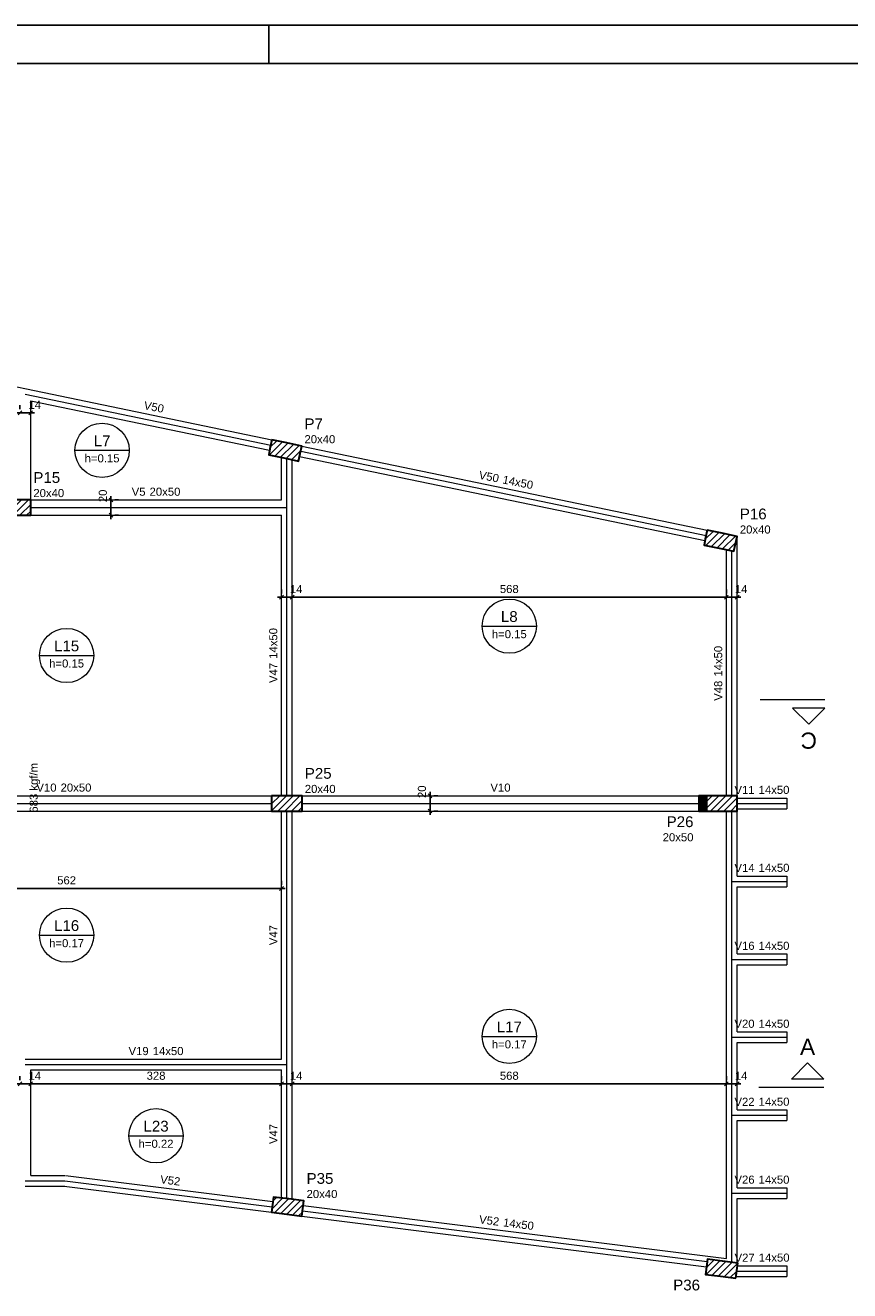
# Model space of a CAD drawing. Header units: millimetres. Extents: x 10 to 1250, y -62 to 528.
# Tile 161 of 193: x 81 to 103, y 224 to 257. Entities that reach past the tile are written whole.
import ezdxf

# ---------------------------------------------------------------- set-up
doc = ezdxf.new("R2010")
doc.units = ezdxf.units.MM
doc.header["$LTSCALE"] = 0.05
doc.linetypes.add('DOT', pattern=[6.35, 0, -6.35])
for name, color, linetype, lineweight in [('FO-Cargas de parede', 15, 'Continuous', 5), ('FO-Cortes', 9, 'Continuous', 5), ('FO-Cotas', 5, 'Continuous', 5), ('FO-Eixos', 5, 'Continuous', 5), ('FO-Hachura pilar que morre', 106, 'Continuous', 5), ('FO-Hachura pilar que passa', 19, 'Continuous', 5), ('FO-Pilares', 4, 'Continuous', 30), ('FO-Textos das lajes', 3, 'Continuous', 20), ('FO-Textos das vigas', 7, 'Continuous', 5), ('FO-Textos dos pilares', 7, 'Continuous', 5), ('FO-Vigas', 7, 'Continuous', 5)]:
    doc.layers.add(name, color=color, linetype=linetype, lineweight=lineweight)
doc.layers.add('FOLHA_PADRÃO', color=7, linetype='Continuous')
doc.styles.add('Arial', font='arial.ttf')
doc.styles.get("Standard").update_dxf_attribs({"font": 'arial.ttf'})
doc.dimstyles.new('UM_50.000000', dxfattribs={"dimtxt": 0.18, "dimasz": 0.1, "dimexe": 0.1, "dimexo": 0.2, "dimgap": 0.1, "dimtad": 1, "dimdec": 1, "dimlfac": 50, "dimzin": 0, "dimdsep": 46, "dimtxsty": 'Standard', "dimblk": 'OBLIQUE', "dimcen": 0.09, "dimdle": 0.1, "dimadec": 1, "dimazin": 2, "dimtfac": 1, "dimtdec": 1, "dimtofl": 0, "dimtmove": 0, "dimatfit": 3, "dimldrblk": 'OBLIQUE', "dimfxl": 1, "dimtolj": 1, "dimarcsym": 1})
pattern_1 = [(45, (-3.85811, 597.30727), (-0.088388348, 0.088388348), [])]

# ---------------------------------------------------------------- blocks, each defined once
blk = doc.blocks.new('_Oblique')
at = {"color": 0, "linetype": 'ByBlock', "lineweight": -2}
blk.add_line((-0.5, -0.5), (0.5, 0.5), dxfattribs=at)
blk = doc.blocks.new('*D432')
at = {"layer": 'Defpoints', "color": 0, "transparency": 16777216}
for p in [(81.305, 229.53), (81.585, 229.53), (81.585, 229.53)]:
    blk.add_point(p, dxfattribs=at)
at = {"layer": 'FO-Cotas', "color": 0, "lineweight": -2, "transparency": 16777216}
for p, q in [((81.205, 229.53), (81.685, 229.53)), ((81.305, 229.73), (81.305, 229.63)), ((81.585, 229.73), (81.585, 229.63))]:
    blk.add_line(p, q, dxfattribs=at)
at = {"layer": 'FO-Cotas', "color": 0, "lineweight": -2, "transparency": 16777216, "xscale": 0.1, "yscale": 0.1, "zscale": 0.1, "rotation": 180}
blk.add_blockref('_Oblique', (81.305, 229.53), dxfattribs=at)
at = {"layer": 'FO-Cotas', "color": 0, "lineweight": -2, "transparency": 16777216, "xscale": 0.1, "yscale": 0.1, "zscale": 0.1}
blk.add_blockref('_Oblique', (81.585, 229.53), dxfattribs=at)
at = {"layer": 'FO-Cotas', "transparency": 16777216, "insert": (81.691, 229.742), "char_height": 0.2118, "attachment_point": 5, "rotation": 0.0057, "style": 'Arial'}
blk.add_mtext('\\A1;14', dxfattribs=at)
blk = doc.blocks.new('*D433')
at = {"layer": 'Defpoints', "color": 0, "transparency": 16777216}
for p in [(81.585, 229.53), (88.145, 229.53), (88.145, 229.53)]:
    blk.add_point(p, dxfattribs=at)
at = {"layer": 'FO-Cotas', "color": 0, "lineweight": -2, "transparency": 16777216}
for p, q in [((81.485, 229.53), (88.245, 229.53)), ((81.585, 229.73), (81.585, 229.63)), ((88.145, 229.73), (88.145, 229.63))]:
    blk.add_line(p, q, dxfattribs=at)
at = {"layer": 'FO-Cotas', "color": 0, "lineweight": -2, "transparency": 16777216, "xscale": 0.1, "yscale": 0.1, "zscale": 0.1, "rotation": 180}
blk.add_blockref('_Oblique', (81.585, 229.53), dxfattribs=at)
at = {"layer": 'FO-Cotas', "color": 0, "lineweight": -2, "transparency": 16777216, "xscale": 0.1, "yscale": 0.1, "zscale": 0.1}
blk.add_blockref('_Oblique', (88.145, 229.53), dxfattribs=at)
at = {"layer": 'FO-Cotas', "transparency": 16777216, "insert": (84.865, 229.742), "char_height": 0.2118, "attachment_point": 5, "rotation": 0.0057, "style": 'Arial'}
blk.add_mtext('\\A1;328', dxfattribs=at)
blk = doc.blocks.new('*D434')
at = {"layer": 'Defpoints', "color": 0, "transparency": 16777216}
for p in [(88.145, 229.53), (88.425, 229.53), (88.425, 229.53)]:
    blk.add_point(p, dxfattribs=at)
at = {"layer": 'FO-Cotas', "color": 0, "lineweight": -2, "transparency": 16777216}
for p, q in [((88.045, 229.53), (88.525, 229.53)), ((88.145, 229.73), (88.145, 229.63)), ((88.425, 229.73), (88.425, 229.63))]:
    blk.add_line(p, q, dxfattribs=at)
at = {"layer": 'FO-Cotas', "color": 0, "lineweight": -2, "transparency": 16777216, "xscale": 0.1, "yscale": 0.1, "zscale": 0.1, "rotation": 180}
blk.add_blockref('_Oblique', (88.145, 229.53), dxfattribs=at)
at = {"layer": 'FO-Cotas', "color": 0, "lineweight": -2, "transparency": 16777216, "xscale": 0.1, "yscale": 0.1, "zscale": 0.1}
blk.add_blockref('_Oblique', (88.425, 229.53), dxfattribs=at)
at = {"layer": 'FO-Cotas', "transparency": 16777216, "insert": (88.531, 229.742), "char_height": 0.2118, "attachment_point": 5, "rotation": 0.0057, "style": 'Arial'}
blk.add_mtext('\\A1;14', dxfattribs=at)
blk = doc.blocks.new('*D435')
at = {"layer": 'Defpoints', "color": 0, "transparency": 16777216}
for p in [(88.425, 229.53), (99.785, 229.53), (99.785, 229.53)]:
    blk.add_point(p, dxfattribs=at)
at = {"layer": 'FO-Cotas', "color": 0, "lineweight": -2, "transparency": 16777216}
for p, q in [((88.325, 229.53), (99.885, 229.53)), ((88.425, 229.73), (88.425, 229.63)), ((99.785, 229.73), (99.785, 229.63))]:
    blk.add_line(p, q, dxfattribs=at)
at = {"layer": 'FO-Cotas', "color": 0, "lineweight": -2, "transparency": 16777216, "xscale": 0.1, "yscale": 0.1, "zscale": 0.1, "rotation": 180}
blk.add_blockref('_Oblique', (88.425, 229.53), dxfattribs=at)
at = {"layer": 'FO-Cotas', "color": 0, "lineweight": -2, "transparency": 16777216, "xscale": 0.1, "yscale": 0.1, "zscale": 0.1}
blk.add_blockref('_Oblique', (99.785, 229.53), dxfattribs=at)
at = {"layer": 'FO-Cotas', "transparency": 16777216, "insert": (94.105, 229.742), "char_height": 0.2118, "attachment_point": 5, "rotation": 0.0057, "style": 'Arial'}
blk.add_mtext('\\A1;568', dxfattribs=at)
blk = doc.blocks.new('*D436')
at = {"layer": 'Defpoints', "color": 0, "transparency": 16777216}
for p in [(99.785, 229.53), (100.065, 229.53), (100.065, 229.53)]:
    blk.add_point(p, dxfattribs=at)
at = {"layer": 'FO-Cotas', "color": 0, "lineweight": -2, "transparency": 16777216}
for p, q in [((99.685, 229.53), (100.165, 229.53)), ((99.785, 229.73), (99.785, 229.63)), ((100.065, 229.73), (100.065, 229.63))]:
    blk.add_line(p, q, dxfattribs=at)
at = {"layer": 'FO-Cotas', "color": 0, "lineweight": -2, "transparency": 16777216, "xscale": 0.1, "yscale": 0.1, "zscale": 0.1, "rotation": 180}
blk.add_blockref('_Oblique', (99.785, 229.53), dxfattribs=at)
at = {"layer": 'FO-Cotas', "color": 0, "lineweight": -2, "transparency": 16777216, "xscale": 0.1, "yscale": 0.1, "zscale": 0.1}
blk.add_blockref('_Oblique', (100.065, 229.53), dxfattribs=at)
at = {"layer": 'FO-Cotas', "transparency": 16777216, "insert": (100.171, 229.742), "char_height": 0.2118, "attachment_point": 5, "rotation": 0.0057, "style": 'Arial'}
blk.add_mtext('\\A1;14', dxfattribs=at)
blk = doc.blocks.new('*D443')
at = {"layer": 'Defpoints', "color": 0, "transparency": 16777216}
for p in [(76.905, 234.644), (88.145, 234.644), (88.145, 234.644)]:
    blk.add_point(p, dxfattribs=at)
at = {"layer": 'FO-Cotas', "color": 0, "lineweight": -2, "transparency": 16777216}
for p, q in [((76.905, 234.844), (76.905, 234.744)), ((88.145, 234.844), (88.145, 234.744)), ((76.805, 234.644), (88.245, 234.644))]:
    blk.add_line(p, q, dxfattribs=at)
at = {"layer": 'FO-Cotas', "color": 0, "lineweight": -2, "transparency": 16777216, "xscale": 0.1, "yscale": 0.1, "zscale": 0.1, "rotation": 180}
blk.add_blockref('_Oblique', (76.905, 234.644), dxfattribs=at)
at = {"layer": 'FO-Cotas', "color": 0, "lineweight": -2, "transparency": 16777216, "xscale": 0.1, "yscale": 0.1, "zscale": 0.1}
blk.add_blockref('_Oblique', (88.145, 234.644), dxfattribs=at)
at = {"layer": 'FO-Cotas', "transparency": 16777216, "insert": (82.525, 234.856), "char_height": 0.2118, "attachment_point": 5, "rotation": 0.0057, "style": 'Arial'}
blk.add_mtext('\\A1;562', dxfattribs=at)
blk = doc.blocks.new('*D460')
at = {"layer": 'Defpoints', "color": 0, "transparency": 16777216}
for p in [(88.145, 242.269), (88.425, 242.269), (88.425, 242.269)]:
    blk.add_point(p, dxfattribs=at)
at = {"layer": 'FO-Cotas', "color": 0, "lineweight": -2, "transparency": 16777216}
for p, q in [((88.145, 242.469), (88.145, 242.369)), ((88.425, 242.469), (88.425, 242.369)), ((88.045, 242.269), (88.525, 242.269))]:
    blk.add_line(p, q, dxfattribs=at)
at = {"layer": 'FO-Cotas', "color": 0, "lineweight": -2, "transparency": 16777216, "xscale": 0.1, "yscale": 0.1, "zscale": 0.1, "rotation": 180}
blk.add_blockref('_Oblique', (88.145, 242.269), dxfattribs=at)
at = {"layer": 'FO-Cotas', "color": 0, "lineweight": -2, "transparency": 16777216, "xscale": 0.1, "yscale": 0.1, "zscale": 0.1}
blk.add_blockref('_Oblique', (88.425, 242.269), dxfattribs=at)
at = {"layer": 'FO-Cotas', "transparency": 16777216, "insert": (88.531, 242.481), "char_height": 0.2118, "attachment_point": 5, "rotation": 0.0057, "style": 'Arial'}
blk.add_mtext('\\A1;14', dxfattribs=at)
blk = doc.blocks.new('*D461')
at = {"layer": 'Defpoints', "color": 0, "transparency": 16777216}
for p in [(88.425, 242.269), (99.785, 242.269), (99.785, 242.269)]:
    blk.add_point(p, dxfattribs=at)
at = {"layer": 'FO-Cotas', "color": 0, "lineweight": -2, "transparency": 16777216}
for p, q in [((88.425, 242.469), (88.425, 242.369)), ((99.785, 242.469), (99.785, 242.369)), ((88.325, 242.269), (99.885, 242.269))]:
    blk.add_line(p, q, dxfattribs=at)
at = {"layer": 'FO-Cotas', "color": 0, "lineweight": -2, "transparency": 16777216, "xscale": 0.1, "yscale": 0.1, "zscale": 0.1, "rotation": 180}
blk.add_blockref('_Oblique', (88.425, 242.269), dxfattribs=at)
at = {"layer": 'FO-Cotas', "color": 0, "lineweight": -2, "transparency": 16777216, "xscale": 0.1, "yscale": 0.1, "zscale": 0.1}
blk.add_blockref('_Oblique', (99.785, 242.269), dxfattribs=at)
at = {"layer": 'FO-Cotas', "transparency": 16777216, "insert": (94.105, 242.481), "char_height": 0.2118, "attachment_point": 5, "rotation": 0.0057, "style": 'Arial'}
blk.add_mtext('\\A1;568', dxfattribs=at)
blk = doc.blocks.new('*D462')
at = {"layer": 'Defpoints', "color": 0, "transparency": 16777216}
for p in [(99.785, 242.269), (100.065, 242.269), (100.065, 242.269)]:
    blk.add_point(p, dxfattribs=at)
at = {"layer": 'FO-Cotas', "color": 0, "lineweight": -2, "transparency": 16777216}
for p, q in [((99.785, 242.469), (99.785, 242.369)), ((100.065, 242.469), (100.065, 242.369)), ((99.685, 242.269), (100.165, 242.269))]:
    blk.add_line(p, q, dxfattribs=at)
at = {"layer": 'FO-Cotas', "color": 0, "lineweight": -2, "transparency": 16777216, "xscale": 0.1, "yscale": 0.1, "zscale": 0.1, "rotation": 180}
blk.add_blockref('_Oblique', (99.785, 242.269), dxfattribs=at)
at = {"layer": 'FO-Cotas', "color": 0, "lineweight": -2, "transparency": 16777216, "xscale": 0.1, "yscale": 0.1, "zscale": 0.1}
blk.add_blockref('_Oblique', (100.065, 242.269), dxfattribs=at)
at = {"layer": 'FO-Cotas', "transparency": 16777216, "insert": (100.171, 242.481), "char_height": 0.2118, "attachment_point": 5, "rotation": 0.0057, "style": 'Arial'}
blk.add_mtext('\\A1;14', dxfattribs=at)
blk = doc.blocks.new('*D476')
at = {"layer": 'Defpoints', "color": 0, "transparency": 16777216}
for p in [(81.305, 247.092), (81.585, 247.092), (81.585, 247.092)]:
    blk.add_point(p, dxfattribs=at)
at = {"layer": 'FO-Cotas', "color": 0, "lineweight": -2, "transparency": 16777216}
for p, q in [((81.205, 247.092), (81.685, 247.092)), ((81.305, 247.292), (81.305, 247.192)), ((81.585, 247.292), (81.585, 247.192))]:
    blk.add_line(p, q, dxfattribs=at)
at = {"layer": 'FO-Cotas', "color": 0, "lineweight": -2, "transparency": 16777216, "xscale": 0.1, "yscale": 0.1, "zscale": 0.1, "rotation": 180}
blk.add_blockref('_Oblique', (81.305, 247.092), dxfattribs=at)
at = {"layer": 'FO-Cotas', "color": 0, "lineweight": -2, "transparency": 16777216, "xscale": 0.1, "yscale": 0.1, "zscale": 0.1}
blk.add_blockref('_Oblique', (81.585, 247.092), dxfattribs=at)
at = {"layer": 'FO-Cotas', "transparency": 16777216, "insert": (81.691, 247.304), "char_height": 0.2118, "attachment_point": 5, "rotation": 0.0057, "style": 'Arial'}
blk.add_mtext('\\A1;14', dxfattribs=at)
blk = doc.blocks.new('*D509')
at = {"layer": 'Defpoints', "color": 0, "transparency": 16777216}
for p in [(83.685, 244.814), (83.685, 244.814), (83.685, 244.414)]:
    blk.add_point(p, dxfattribs=at)
at = {"layer": 'FO-Cotas', "color": 0, "lineweight": -2, "transparency": 16777216}
for p, q in [((83.685, 244.314), (83.685, 244.914)), ((83.885, 244.814), (83.785, 244.814)), ((83.885, 244.414), (83.785, 244.414))]:
    blk.add_line(p, q, dxfattribs=at)
at = {"layer": 'FO-Cotas', "color": 0, "lineweight": -2, "transparency": 16777216, "xscale": 0.1, "yscale": 0.1, "zscale": 0.1}
for p, rotation in [((83.685, 244.814), 90), ((83.685, 244.414), 270)]:
    blk.add_blockref('_Oblique', p, dxfattribs=dict(at, rotation=rotation))
at = {"layer": 'FO-Cotas', "transparency": 16777216, "insert": (83.473, 244.92), "char_height": 0.2118, "attachment_point": 5, "rotation": 90, "style": 'Arial'}
blk.add_mtext('\\A1;20', dxfattribs=at)
blk = doc.blocks.new('*D510')
at = {"layer": 'Defpoints', "color": 0, "transparency": 16777216}
for p in [(92.032, 237.07), (92.032, 237.07), (92.032, 236.67)]:
    blk.add_point(p, dxfattribs=at)
at = {"layer": 'FO-Cotas', "color": 0, "lineweight": -2, "transparency": 16777216}
for p, q in [((92.032, 236.57), (92.032, 237.17)), ((92.232, 237.07), (92.132, 237.07)), ((92.232, 236.67), (92.132, 236.67))]:
    blk.add_line(p, q, dxfattribs=at)
at = {"layer": 'FO-Cotas', "color": 0, "lineweight": -2, "transparency": 16777216, "xscale": 0.1, "yscale": 0.1, "zscale": 0.1}
for p, rotation in [((92.032, 237.07), 90), ((92.032, 236.67), 270)]:
    blk.add_blockref('_Oblique', p, dxfattribs=dict(at, rotation=rotation))
at = {"layer": 'FO-Cotas', "transparency": 16777216, "insert": (91.82, 237.176), "char_height": 0.2118, "attachment_point": 5, "rotation": 90, "style": 'Arial'}
blk.add_mtext('\\A1;20', dxfattribs=at)
blk = doc.blocks.new('A1EST. 1500')
at = {"layer": 'FOLHA_PADRÃO', "color": 1, "linetype": 'Continuous'}
for p, q in [((150.008, 59.4), (0, 59.4)), ((77.5, 59.4), (77.5, 58.4))]:
    blk.add_line(p, q, dxfattribs=at)
at = {"layer": 'FOLHA_PADRÃO', "color": 6, "linetype": 'Continuous'}
blk.add_lwpolyline([(149, 58.4), (149, 1), (1, 1), (1, 58.4), (149, 58.4)], dxfattribs=at)

msp = doc.modelspace()

# ---------------------------------------------------------------- hatches: boundary and pattern name
at = {"layer": 'FO-Hachura pilar que morre', "linetype": 'Continuous'}
msp.add_hatch(color=256, dxfattribs=at).paths.add_polyline_path([(99.2652, 237.0702), (99.0652, 237.0702), (99.0652, 236.6704), (99.2652, 236.6704), (99.2652, 237.0702)])
at = {"layer": 'FO-Hachura pilar que passa', "linetype": 'Continuous'}
h = msp.add_hatch(dxfattribs=at)
h.set_pattern_fill('ANSI31', color=256, style=0)
h.set_pattern_definition(pattern_1)
h.paths.add_polyline_path([(87.8934, 246.3872), (87.8525, 246.1914), (87.8116, 245.9956), (88.2032, 245.9138), (88.5947, 245.832), (88.6356, 246.0278), (88.6765, 246.2236), (88.285, 246.3054)])
h = msp.add_hatch(dxfattribs=at)
h.set_pattern_fill('ANSI31', color=256, style=0)
h.set_pattern_definition(pattern_1)
h.paths.add_polyline_path([(80.785, 244.8144), (80.785, 244.6144), (80.785, 244.4144), (81.185, 244.4144), (81.585, 244.4144), (81.585, 244.6144), (81.585, 244.8144), (81.185, 244.8144)])
h = msp.add_hatch(dxfattribs=at)
h.set_pattern_fill('ANSI31', color=256, style=0)
h.set_pattern_definition(pattern_1)
h.paths.add_polyline_path([(99.2819, 244.024), (99.241, 243.8282), (99.2001, 243.6324), (99.5916, 243.5506), (99.9832, 243.4688), (100.0241, 243.6646), (100.065, 243.8604), (99.6734, 243.9422)])
h = msp.add_hatch(dxfattribs=at)
h.set_pattern_fill('ANSI31', color=256, style=0)
h.set_pattern_definition(pattern_1)
h.paths.add_polyline_path([(87.885, 237.0704), (87.885, 236.8704), (87.885, 236.6704), (88.285, 236.6704), (88.685, 236.6704), (88.685, 236.8704), (88.685, 237.0704), (88.285, 237.0704)])
h = msp.add_hatch(dxfattribs=at)
h.set_pattern_fill('ANSI31', color=256, style=0)
h.set_pattern_definition(pattern_1)
h.paths.add_polyline_path([(100.065, 237.0702), (99.2652, 237.0702), (99.2652, 236.6704), (100.065, 236.6704), (100.065, 237.0702)])
h = msp.add_hatch(dxfattribs=at)
h.set_pattern_fill('ANSI31', color=256, style=0)
h.set_pattern_definition(pattern_1)
h.paths.add_polyline_path([(88.6818, 226.0714), (88.7069, 226.2699), (88.7319, 226.4683), (88.3351, 226.5184), (87.9383, 226.5685), (87.9132, 226.3701), (87.8881, 226.1717), (88.285, 226.1216)])
h = msp.add_hatch(dxfattribs=at)
h.set_pattern_fill('ANSI31', color=256, style=0)
h.set_pattern_definition(pattern_1)
h.paths.add_polyline_path([(100.03, 224.443), (100.055, 224.6414), (100.0801, 224.8398), (99.6833, 224.8899), (99.2864, 224.9401), (99.2613, 224.7417), (99.2363, 224.5432), (99.6331, 224.4931)])

# ---------------------------------------------------------------- linework, layer by layer
at = {"layer": 'FO-Cortes'}
for p, q in [((102.3628, 239.5792), (100.6684, 239.5792)), ((100.6374, 229.4413), (102.3318, 229.4413))]:
    msp.add_line(p, q, dxfattribs=at)
at = {"layer": 'FO-Cortes', "linetype": 'Continuous'}
for points in [[(102.3628, 239.3674), (101.5156, 239.3674), (101.9392, 238.9438), (102.3628, 239.3674)], [(102.3318, 229.6531), (101.4846, 229.6531), (101.9082, 230.0767), (102.3318, 229.6531)]]:
    msp.add_lwpolyline(points, close=True, dxfattribs=at)
at = {"layer": 'FO-Eixos'}
for p, q in [((81.445, 247.5822), (87.8648, 246.2496)), ((88.648, 246.087), (99.253, 243.886)), ((88.285, 244.6144), (88.285, 245.8968)), ((81.585, 244.6144), (88.285, 244.6144)), ((88.285, 237.0704), (88.285, 244.6144)), ((99.925, 237.0704), (99.925, 243.481)), ((77.025, 236.8704), (87.885, 236.8704)), ((88.685, 236.8704), (99.065, 236.8704)), ((100.065, 236.8704), (101.365, 236.8704)), ((88.285, 230.0344), (88.285, 236.6704)), ((99.925, 234.8304), (99.925, 236.6704)), ((99.925, 232.7894), (99.925, 234.8304)), ((99.925, 234.8304), (101.365, 234.8304)), ((99.925, 230.7494), (99.925, 232.7894)), ((99.925, 232.7894), (101.365, 232.7894)), ((99.925, 228.7094), (99.925, 230.7494)), ((99.925, 230.7494), (101.365, 230.7494)), ((81.445, 230.0344), (88.285, 230.0344)), ((88.285, 226.5248), (88.285, 230.0344)), ((99.925, 226.6684), (99.925, 228.7094)), ((99.925, 228.7094), (101.365, 228.7094)), ((81.445, 226.9912), (82.481, 226.9914)), ((82.481, 226.9914), (87.9056, 226.3098)), ((99.925, 224.8594), (99.925, 226.6684)), ((99.925, 226.6684), (101.365, 226.6684)), ((88.6994, 226.21), (99.2788, 224.8792)), ((100.0534, 224.6284), (101.365, 224.6284))]:
    msp.add_line(p, q, dxfattribs=at)
at = {"layer": 'FO-Pilares'}
msp.add_line((99.265, 237.0704), (99.265, 236.6704), dxfattribs=at)
for points in [[(87.8934, 246.3872), (87.8525, 246.1914), (87.8116, 245.9956), (88.2032, 245.9138), (88.5947, 245.832), (88.6356, 246.0278), (88.6765, 246.2236), (88.285, 246.3054), (87.8934, 246.3872)], [(80.785, 244.8144), (80.785, 244.6144), (80.785, 244.4144), (81.185, 244.4144), (81.585, 244.4144), (81.585, 244.6144), (81.585, 244.8144), (81.185, 244.8144), (80.785, 244.8144)], [(99.2819, 244.024), (99.241, 243.8282), (99.2001, 243.6324), (99.5916, 243.5506), (99.9832, 243.4688), (100.0241, 243.6646), (100.065, 243.8604), (99.6734, 243.9422), (99.2819, 244.024)], [(87.885, 237.0704), (87.885, 236.8704), (87.885, 236.6704), (88.285, 236.6704), (88.685, 236.6704), (88.685, 236.8704), (88.685, 237.0704), (88.285, 237.0704), (87.885, 237.0704)], [(99.0652, 236.6704), (100.065, 236.6704), (100.065, 237.0702), (99.0652, 237.0702), (99.0652, 236.6704)], [(88.6818, 226.0714), (88.7069, 226.2699), (88.7319, 226.4683), (88.3351, 226.5184), (87.9383, 226.5685), (87.9132, 226.3701), (87.8881, 226.1717), (88.285, 226.1216), (88.6818, 226.0714)], [(100.03, 224.443), (100.055, 224.6414), (100.0801, 224.8398), (99.6833, 224.8899), (99.2864, 224.9401), (99.2613, 224.7417), (99.2363, 224.5432), (99.6331, 224.4931), (100.03, 224.443)]]:
    msp.add_lwpolyline(points, close=True, dxfattribs=at)
at = {"layer": 'FO-Textos das lajes'}
for p, q in [((82.7426, 246.1123), (84.1634, 246.1123)), ((93.3946, 241.5102), (94.8154, 241.5102)), ((81.8146, 240.7424), (83.2354, 240.7424)), ((81.8146, 233.4224), (83.2354, 233.4224)), ((93.3946, 230.7737), (94.8154, 230.7737)), ((84.1546, 228.1715), (85.5754, 228.1715))]:
    msp.add_line(p, q, dxfattribs=at)
for centre in [(83.453, 246.1123), (94.105, 241.5102), (82.525, 240.7424), (82.525, 233.4224), (94.105, 230.7737), (84.865, 228.1715)]:
    msp.add_circle(centre, 0.7104, dxfattribs=at)
at = {"layer": 'FO-Vigas'}
for p, q in [((77.9614, 248.4482), (81.4734, 247.7192)), ((81.4734, 247.7192), (87.8932, 246.3866)), ((81.585, 244.8144), (81.585, 247.4101)), ((81.585, 247.4101), (87.836, 246.1125)), ((88.6766, 246.224), (99.2817, 244.023)), ((88.145, 244.8144), (88.145, 245.926)), ((88.425, 244.6144), (88.425, 245.8675)), ((88.6193, 245.9499), (99.2244, 243.7489)), ((81.585, 244.8144), (88.145, 244.8144)), ((88.425, 237.0704), (88.425, 244.6144)), ((81.585, 244.4144), (88.145, 244.4144)), ((88.145, 237.0704), (88.145, 244.4144)), ((100.065, 237.0702), (100.065, 243.8604)), ((99.785, 237.0702), (99.785, 243.5102)), ((77.025, 237.0704), (87.885, 237.0704)), ((88.685, 237.0704), (99.0652, 237.0704)), ((100.065, 237.0104), (101.365, 237.0104)), ((101.365, 237.0104), (101.365, 236.7304)), ((77.025, 236.6704), (87.885, 236.6704)), ((88.145, 230.1744), (88.145, 236.6704)), ((88.425, 230.0344), (88.425, 236.6704)), ((88.685, 236.6704), (99.0652, 236.6704)), ((99.785, 234.8304), (99.785, 236.6704)), ((100.065, 236.7304), (101.365, 236.7304)), ((100.065, 234.9704), (100.065, 236.6704)), ((99.785, 232.7894), (99.785, 234.8304)), ((100.065, 234.9704), (101.365, 234.9704)), ((101.365, 234.9704), (101.365, 234.6904)), ((100.065, 232.9294), (100.065, 234.6904)), ((100.065, 234.6904), (101.365, 234.6904)), ((100.065, 232.9294), (101.365, 232.9294)), ((101.365, 232.9294), (101.365, 232.6494)), ((99.785, 230.7494), (99.785, 232.7894)), ((100.065, 230.8894), (100.065, 232.6494)), ((100.065, 232.6494), (101.365, 232.6494)), ((100.065, 230.8894), (101.365, 230.8894)), ((101.365, 230.8894), (101.365, 230.6094)), ((99.785, 228.7094), (99.785, 230.7494)), ((100.065, 228.8494), (100.065, 230.6094)), ((100.065, 230.6094), (101.365, 230.6094)), ((81.445, 230.1744), (88.145, 230.1744)), ((81.585, 227.1312), (81.585, 229.8944)), ((81.585, 229.8944), (88.145, 229.8944)), ((88.145, 226.5424), (88.145, 229.8944)), ((88.425, 226.5071), (88.425, 230.0344)), ((99.785, 226.6684), (99.785, 228.7094)), ((100.065, 228.8494), (101.365, 228.8494)), ((100.065, 226.8084), (100.065, 228.5694)), ((100.065, 228.5694), (101.365, 228.5694)), ((101.365, 228.8494), (101.365, 228.5694)), ((81.585, 227.1312), (82.4809, 227.1314)), ((82.4984, 227.1303), (87.9231, 226.4487)), ((81.445, 226.8512), (82.481, 226.8514)), ((82.4635, 226.8525), (87.888, 226.1709)), ((99.785, 224.9566), (99.785, 226.6684)), ((100.065, 226.8084), (101.365, 226.8084)), ((101.365, 226.8084), (101.365, 226.5284)), ((88.7169, 226.3489), (99.785, 224.9566)), ((100.065, 224.8417), (100.065, 226.5284)), ((100.065, 226.5284), (101.365, 226.5284)), ((88.6818, 226.0711), (99.2612, 224.7403)), ((100.0711, 224.7684), (101.365, 224.7684)), ((101.365, 224.7684), (101.365, 224.4884)), ((100.0357, 224.4884), (101.365, 224.4884))]:
    msp.add_line(p, q, dxfattribs=at)

# ---------------------------------------------------------------- block references
msp.add_blockref('A1EST. 1500', (10.3174, 197.8364))

# ---------------------------------------------------------------- texts
at = {"layer": 'FO-Cargas de parede', "linetype": 'Continuous', "insert": (81.8329, 237.2793), "char_height": 0.2118, "attachment_point": 8, "rotation": 90, "line_spacing_factor": 0.798, "style": 'Arial'}
msp.add_mtext('683 kgf/m', dxfattribs=at)
at = {"layer": 'FO-Cortes', "linetype": 'DOT', "ltscale": 0.2, "insert": (101.9392, 238.732), "char_height": 0.4236, "width": 1.463228, "attachment_point": 8, "rotation": 180, "line_spacing_factor": 0.798, "style": 'Arial'}
msp.add_mtext('C', dxfattribs=at)
at = {"layer": 'FO-Cortes', "linetype": 'DOT', "ltscale": 0.2, "insert": (101.9082, 230.2885), "char_height": 0.4236, "width": 1.351433, "attachment_point": 8, "line_spacing_factor": 0.798, "style": 'Arial'}
msp.add_mtext('A', dxfattribs=at)
at = {"layer": 'FO-Textos das lajes', "attachment_point": 8, "line_spacing_factor": 0.798, "style": 'Arial'}
for s, insert, char_height in [('L7', (83.453, 246.2182), 0.2824), ('h=0.15', (83.453, 245.7946), 0.2118), ('L8', (94.105, 241.6161), 0.2824), ('h=0.15', (94.105, 241.1925), 0.2118), ('L15', (82.525, 240.8483), 0.2824), ('h=0.15', (82.525, 240.4247), 0.2118), ('L16', (82.525, 233.5283), 0.2824), ('h=0.17', (82.525, 233.1047), 0.2118), ('L17', (94.105, 230.8796), 0.2824), ('h=0.17', (94.105, 230.456), 0.2118), ('L23', (84.865, 228.2774), 0.2824), ('h=0.22', (84.865, 227.8538), 0.2118)]:
    msp.add_mtext(s, dxfattribs=dict(at, insert=insert, char_height=char_height))
at = {"layer": 'FO-Textos das vigas', "linetype": 'Continuous', "char_height": 0.2118, "line_spacing_factor": 0.798, "style": 'Arial'}
for s, insert, attachment_point, rotation in [('V50', (84.7889, 247.1392), 8, 349), ('V50', (93.8113, 245.2665), 9, 349), ('14x50', (93.915, 245.245), 7, 349), ('14x50', (88.0391, 240.6551), 7, 90), ('14x50', (99.6791, 240.1884), 7, 90), ('V47', (88.0391, 240.5492), 9, 90), ('V48', (99.6791, 240.0825), 9, 90), ('V47', (88.0391, 233.4224), 8, 90), ('V47', (88.0391, 228.2184), 8, 90), ('V52', (85.2239, 226.8946), 8, 353), ('V52', (93.828, 225.8127), 9, 353), ('14x50', (93.9331, 225.7994), 7, 353)]:
    msp.add_mtext(s, dxfattribs=dict(at, insert=insert, attachment_point=attachment_point, rotation=rotation))
for s, insert, attachment_point in [('V5', (84.5893, 244.9203), 9), ('20x50', (84.6952, 244.9203), 7), ('V10', (82.2618, 237.1763), 9), ('20x50', (82.3677, 237.1763), 7), ('V10', (93.875, 237.1763), 8), ('V11', (100.5218, 237.1163), 9), ('14x50', (100.6277, 237.1163), 7), ('V14', (100.5218, 235.0763), 9), ('14x50', (100.6277, 235.0763), 7), ('V16', (100.5218, 233.0353), 9), ('14x50', (100.6277, 233.0353), 7), ('V20', (100.5218, 230.9953), 9), ('14x50', (100.6277, 230.9953), 7), ('V19', (84.6718, 230.2803), 9), ('14x50', (84.7777, 230.2803), 7), ('V22', (100.5218, 228.9553), 9), ('14x50', (100.6277, 228.9553), 7), ('V26', (100.5218, 226.9143), 9), ('14x50', (100.6277, 226.9143), 7), ('V27', (100.5249, 224.8743), 9), ('14x50', (100.6308, 224.8743), 7)]:
    msp.add_mtext(s, dxfattribs=dict(at, insert=insert, attachment_point=attachment_point))
at = {"layer": 'FO-Textos dos pilares', "linetype": 'Continuous', "line_spacing_factor": 0.798, "style": 'Arial'}
for s, insert, char_height, attachment_point in [('P7', (88.7471, 246.6648), 0.2824, 7), ('20x40', (88.7471, 246.2942), 0.2118, 7), ('P15', (81.6556, 245.2556), 0.2824, 7), ('20x40', (81.6556, 244.885), 0.2118, 7), ('P16', (100.1356, 244.3016), 0.2824, 7), ('20x40', (100.1356, 243.931), 0.2118, 7), ('P25', (88.7556, 237.5116), 0.2824, 7), ('20x40', (88.7556, 237.141), 0.2118, 7), ('P26', (98.9238, 236.2468), 0.2824, 9), ('20x50', (98.9238, 235.8761), 0.2118, 9), ('P35', (88.8025, 226.9095), 0.2824, 7), ('20x40', (88.8025, 226.5389), 0.2118, 7), ('P36', (99.0948, 224.1198), 0.2824, 9)]:
    msp.add_mtext(s, dxfattribs=dict(at, insert=insert, char_height=char_height, attachment_point=attachment_point))

# ---------------------------------------------------------------- dimensions: what is measured, and where the dimension line sits
at = {"layer": 'FO-Cotas'}
for base, p1, p2, picture, middle in [((81.585, 247.0924), (81.305, 247.0924), (81.585, 247.0924), '*D476', (81.6909, 247.3042)), ((88.425, 242.2688), (88.145, 242.2688), (88.425, 242.2688), '*D460', (88.5309, 242.4806)), ((99.785, 242.2688), (88.425, 242.2688), (99.785, 242.2688), '*D461', (94.105, 242.4806)), ((100.065, 242.2688), (99.785, 242.2688), (100.065, 242.2688), '*D462', (100.1709, 242.4806)), ((88.145, 234.644), (76.905, 234.644), (88.145, 234.644), '*D443', (82.525, 234.8558)), ((81.585, 229.5304), (81.305, 229.5304), (81.585, 229.5304), '*D432', (81.6909, 229.7422)), ((88.145, 229.5304), (81.585, 229.5304), (88.145, 229.5304), '*D433', (84.865, 229.7422)), ((88.425, 229.5304), (88.145, 229.5304), (88.425, 229.5304), '*D434', (88.5309, 229.7422)), ((99.785, 229.5304), (88.425, 229.5304), (99.785, 229.5304), '*D435', (94.105, 229.7422)), ((100.065, 229.5304), (99.785, 229.5304), (100.065, 229.5304), '*D436', (100.1709, 229.7422))]:
    dim = msp.add_linear_dim(base=base, p1=p1, p2=p2, dimstyle='UM_50.000000', override={"dimtxt": 0.2118, "dimasz": 0.1, "dimexe": 0.1, "dimexo": 0.2, "dimtad": 1, "dimtih": 0, "dimtoh": 0, "dimdec": 1, "dimlfac": 50, "dimzin": 8, "dimtxsty": 'Arial', "dimblk": 'Oblique', "dimblk1": 'Oblique', "dimblk2": 'Oblique', "dimsah": 1, "dimdle": 0.1, "dimse1": 0, "dimse2": 0, "dimclrt": 256, "dimadec": 1, "dimazin": 3, "dimtmove": 2, "dimldrblk": 'Oblique'}, dxfattribs=at)
    dim.commit()
    dim.dimension.update_dxf_attribs({"geometry": picture, "text_midpoint": middle, "dimtype": 160, "text_rotation": 0.00573})
for base, p1, p2, picture, middle in [((83.685, 244.8144), (83.685, 244.4144), (83.685, 244.8144), '*D509', (83.4732, 244.9203)), ((92.0319, 237.0704), (92.0319, 236.6704), (92.0319, 237.0704), '*D510', (91.8201, 237.1763))]:
    dim = msp.add_linear_dim(base=base, p1=p1, p2=p2, angle=90, dimstyle='UM_50.000000', override={"dimtxt": 0.2118, "dimasz": 0.1, "dimexe": 0.1, "dimexo": 0.2, "dimtad": 1, "dimtih": 0, "dimtoh": 0, "dimdec": 1, "dimlfac": 50, "dimzin": 8, "dimtxsty": 'Arial', "dimblk": 'Oblique', "dimblk1": 'Oblique', "dimblk2": 'Oblique', "dimsah": 1, "dimdle": 0.1, "dimse1": 0, "dimse2": 0, "dimclrt": 256, "dimadec": 1, "dimazin": 3, "dimtmove": 2, "dimldrblk": 'Oblique'}, dxfattribs=at)
    dim.commit()
    dim.dimension.update_dxf_attribs({"geometry": picture, "text_midpoint": middle, "dimtype": 160, "text_rotation": 90})

doc.saveas('drawing.dxf')
